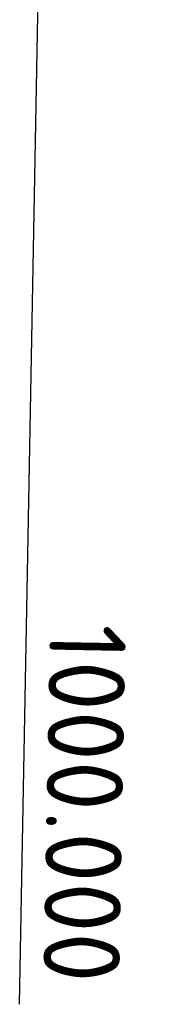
# Model space of a CAD drawing. Extents: x 100296 to 107772, y 404875 to 408930.
# Tile 28 of 98: x 101302.24 to 101306.54, y 407414.38 to 407446.52. Entities that reach past the tile are written whole.
import ezdxf

# ---------------------------------------------------------------- set-up
doc = ezdxf.new("R2010")
doc.units = 0
doc.layers.add('c3d-alignment_labeling', color=7, linetype='Continuous')
doc.styles.add('NLCS-ISO', font='NLCS-ISO.ttf')

msp = doc.modelspace()

# ---------------------------------------------------------------- linework, layer by layer
at = {"layer": 'c3d-alignment_labeling'}
msp.add_line((101302.2393345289, 407414.3793820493), (101303.4319428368, 407479.368440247), dxfattribs=at)

# ---------------------------------------------------------------- texts
at = {"layer": 'c3d-alignment_labeling', "insert": (101303.0029691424, 407415.1154949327), "char_height": 2.5, "attachment_point": 9, "rotation": 268.9486883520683, "style": 'NLCS-ISO'}
msp.add_mtext('1000.000', dxfattribs=at)

doc.saveas('drawing.dxf')
